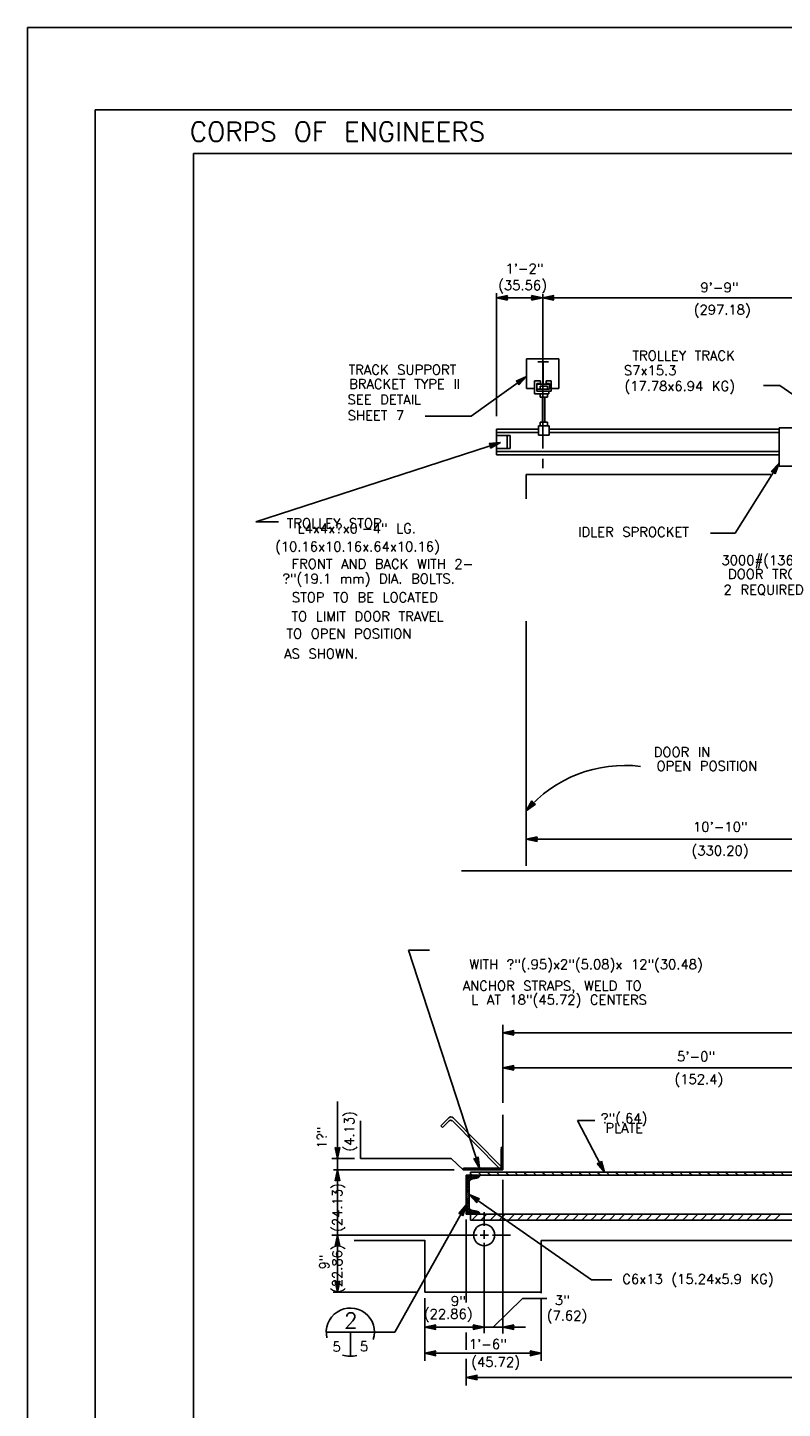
# Model space of a CAD drawing. Extents: x -21 to 2859, y -18 to 3983.
# Tile 3 of 47: x -21 to -11, y -6 to 12. Entities that reach past the tile are written whole.
import ezdxf
from ezdxf.enums import TextEntityAlignment as Align

# ---------------------------------------------------------------- set-up
doc = ezdxf.new("R2010")
doc.units = 0
doc.header["$LTSCALE"] = 25.4
doc.header["$MEASUREMENT"] = 0
doc.linetypes.add('HIDDEN2', pattern=[0.1875, 0.125, -0.0625])
doc.layers.get('0').update_dxf_attribs({"linetype": 'CONTINUOUS'})
doc.layers.add('PAN_RS', color=7, linetype='CONTINUOUS')
doc.layers.add('PAN_TS', color=7, linetype='CONTINUOUS')
doc.styles.add('TXT_SHX', font='txt.shx')

# ---------------------------------------------------------------- blocks, each defined once
blk = doc.blocks.new('LT2')
at = {"layer": 'PAN_TS', "color": 24, "linetype": 'CONTINUOUS'}
for p, q in [((0, 0), (-0.0015, 0.00032)), ((-0.00135, 0), (-0.0015, 0.00032)), ((0, 0), (-0.0015, -0.00032)), ((-0.0015, -0.00032), (-0.00135, 0)), ((-0.00039, 0), (-0.00136, 0.00021)), ((-0.00128, 0), (-0.00136, 0.00021)), ((-0.00039, 0), (-0.00136, -0.00021)), ((-0.00136, -0.00021), (-0.00128, 0)), ((-0.00076, 0), (-0.00122, 0.0001)), ((-0.00119, 0), (-0.00122, 0.0001)), ((-0.00076, 0), (-0.00122, -0.0001)), ((-0.00122, -0.0001), (-0.00119, 0))]:
    blk.add_line(p, q, dxfattribs=at)

msp = doc.modelspace()

# ---------------------------------------------------------------- linework, layer by layer
at = {"color": 7, "linetype": 'CONTINUOUS'}
msp.add_line((-16.212, 0.159), (-15.939, 0.159), dxfattribs=at)
at = {"layer": 'PAN_RS', "color": 7, "linetype": 'CONTINUOUS'}
for p, q in [((-17.279, -4.797), (-16.655, -4.797)), ((-16.967, -4.797), (-16.967, -5.109))]:
    msp.add_line(p, q, dxfattribs=at)
for start, end in [(341.9698, 193.8121), (251.0405, 285.7467)]:
    msp.add_arc((-16.967, -4.797), 0.313, start, end, dxfattribs=at)
at = {"layer": 'PAN_TS', "color": 7, "linetype": 'CONTINUOUS'}
for p, q in [((-21.155, -17.875), (-21.155, 12.125)), ((-21.155, 12.125), (20.845, 12.125)), ((-20.28, 11.057), (19.97, 11.057)), ((-20.28, -16.947), (-20.28, 11.057)), ((-19.002, 10.492), (19.24, 10.492)), ((-19.002, -16.381), (-19.002, 10.492)), ((-15.072, 7.086), (-15.072, 8.679)), ((-14.473, 8.619), (-15.072, 8.619)), ((-9.396, 8.619), (-14.473, 8.619)), ((-14.471, 6.664), (-14.471, 8.666)), ((-14.683, 7.831), (-14.26, 7.831)), ((-14.683, 7.446), (-14.683, 7.831)), ((-14.535, 7.788), (-14.397, 7.788)), ((-14.464, 7.501), (-14.464, 7.788)), ((-14.26, 7.446), (-14.26, 7.831)), ((-15.398, 7.086), (-14.683, 7.599)), ((-14.579, 7.373), (-14.579, 7.545)), ((-14.498, 7.545), (-14.579, 7.545)), ((-14.498, 7.51), (-14.498, 7.545)), ((-14.428, 7.51), (-14.428, 7.545)), ((-14.428, 7.545), (-14.361, 7.545)), ((-14.361, 7.408), (-14.361, 7.545)), ((-14.683, 7.446), (-14.578, 7.446)), ((-14.579, 7.373), (-14.391, 7.373)), ((-14.547, 7.408), (-14.547, 7.51)), ((-14.547, 7.51), (-14.498, 7.51)), ((-14.547, 7.437), (-14.385, 7.437)), ((-14.547, 7.408), (-14.361, 7.408)), ((-14.535, 7.501), (-14.397, 7.501)), ((-14.505, 7.33), (-14.505, 7.373)), ((-14.504, 7.437), (-14.504, 7.473)), ((-14.504, 7.473), (-14.408, 7.473)), ((-14.385, 7.51), (-14.428, 7.51)), ((-14.408, 7.437), (-14.408, 7.473)), ((-14.408, 7.33), (-14.408, 7.373)), ((-14.391, 7.373), (-14.391, 7.408)), ((-14.385, 7.437), (-14.385, 7.51)), ((-14.363, 7.446), (-14.26, 7.446)), ((-11.605, 7.481), (-11.394, 7.481)), ((-11.394, 7.481), (-10.578, 6.915)), ((-14.505, 7.33), (-14.408, 7.33)), ((-14.473, 7.006), (-14.473, 7.329)), ((-14.445, 7.006), (-14.445, 7.329)), ((-15.997, 7.086), (-15.398, 7.086)), ((-14.505, 6.959), (-14.505, 7.006)), ((-14.505, 7.006), (-14.408, 7.006)), ((-14.408, 6.959), (-14.408, 7.006)), ((-15.072, 6.915), (-14.528, 6.915)), ((-15.072, 6.584), (-15.072, 6.915)), ((-15.072, 6.873), (-14.528, 6.873)), ((-15.072, 6.835), (-14.894, 6.835)), ((-14.933, 6.666), (-14.933, 6.835)), ((-14.894, 6.666), (-14.894, 6.835)), ((-14.528, 6.838), (-14.528, 6.959)), ((-14.528, 6.959), (-14.388, 6.959)), ((-14.528, 6.838), (-14.388, 6.838)), ((-14.388, 6.838), (-14.388, 6.959)), ((-14.388, 6.915), (-11.406, 6.915)), ((-14.388, 6.873), (-11.406, 6.873)), ((-11.405, 6.437), (-11.405, 6.933)), ((-11.405, 6.933), (-11.174, 6.933)), ((-15.02, 6.745), (-18.195, 5.715)), ((-15.072, 6.666), (-14.894, 6.666)), ((-15.072, 6.626), (-11.406, 6.626)), ((-15.072, 6.584), (-11.404, 6.584)), ((-14.471, 6.412), (-14.471, 6.532)), ((-11.976, 5.567), (-11.405, 6.474)), ((-11.405, 6.437), (-11.174, 6.437)), ((-18.195, 5.715), (-17.9, 5.715)), ((-12.296, 5.567), (-11.976, 5.567)), ((-9.348, 1.599), (-14.686, 1.599)), ((-15.523, 1.187), (-1.615, 1.187)), ((-15.293, -2.67), (-16.212, 0.159)), ((-14.989, -1.822), (-14.989, -0.809)), ((-14.989, -0.914), (-4.92, -0.914)), ((-14.989, -1.367), (-9.954, -1.367)), ((-17.134, -2.546), (-17.134, -1.806)), ((-16.837, -2.546), (-16.837, -2.055)), ((-15.69, -2.017), (-15.794, -2.121)), ((-15.772, -2.142), (-15.794, -2.121)), ((-15.687, -2.057), (-15.772, -2.142)), ((-15.037, -2.67), (-15.644, -2.057)), ((-15.02, -2.637), (-15.633, -2.017)), ((-14.989, -2.691), (-14.989, -1.979)), ((-13.67, -2.722), (-14.018, -2.052)), ((-14.018, -2.052), (-13.794, -2.052)), ((-15.01, -2.657), (-15.01, -2.413)), ((-15.009, -2.417), (-15.01, -2.417)), ((-15.009, -2.437), (-15.01, -2.437)), ((-15.009, -2.457), (-15.01, -2.457)), ((-15.009, -2.477), (-15.01, -2.477)), ((-15.009, -2.497), (-15.01, -2.497)), ((-14.989, -2.437), (-15.009, -2.417)), ((-14.989, -2.457), (-15.009, -2.437)), ((-14.989, -2.477), (-15.009, -2.457)), ((-14.989, -2.497), (-15.009, -2.477)), ((-14.989, -2.517), (-15.009, -2.497)), ((-14.989, -2.417), (-15.004, -2.402)), ((-14.989, -2.399), (-14.996, -2.399)), ((-14.989, -2.418), (-14.989, -2.417)), ((-14.989, -2.438), (-14.989, -2.437)), ((-14.989, -2.458), (-14.989, -2.457)), ((-14.989, -2.478), (-14.989, -2.477)), ((-14.989, -2.498), (-14.989, -2.497)), ((-17.209, -2.546), (-16.912, -2.546)), ((-17.134, -2.691), (-17.134, -2.546)), ((-16.837, -2.546), (-15.657, -2.546)), ((-15.657, -2.546), (-15.505, -2.691)), ((-15.505, -2.691), (-15.505, -2.683)), ((-15.5, -2.691), (-15.505, -2.686)), ((-15.494, -2.677), (-15.499, -2.672)), ((-15.48, -2.691), (-15.494, -2.677)), ((-15.023, -2.67), (-15.492, -2.67)), ((-15.468, -2.677), (-15.475, -2.67)), ((-15.454, -2.691), (-15.468, -2.677)), ((-15.448, -2.677), (-15.455, -2.67)), ((-15.434, -2.691), (-15.448, -2.677)), ((-15.428, -2.677), (-15.435, -2.67)), ((-15.414, -2.691), (-15.428, -2.677)), ((-15.408, -2.677), (-15.415, -2.67)), ((-15.394, -2.691), (-15.408, -2.677)), ((-15.388, -2.677), (-15.395, -2.67)), ((-15.374, -2.691), (-15.388, -2.677)), ((-15.368, -2.677), (-15.375, -2.67)), ((-15.354, -2.691), (-15.368, -2.677)), ((-15.348, -2.677), (-15.355, -2.67)), ((-15.334, -2.691), (-15.348, -2.677)), ((-15.328, -2.677), (-15.335, -2.67)), ((-15.314, -2.691), (-15.328, -2.677)), ((-15.308, -2.677), (-15.315, -2.67)), ((-15.294, -2.691), (-15.308, -2.677)), ((-15.288, -2.677), (-15.295, -2.67)), ((-15.274, -2.691), (-15.288, -2.677)), ((-15.268, -2.677), (-15.275, -2.67)), ((-15.254, -2.691), (-15.268, -2.677)), ((-15.249, -2.677), (-15.256, -2.67)), ((-15.235, -2.691), (-15.249, -2.677)), ((-15.229, -2.677), (-15.236, -2.67)), ((-15.215, -2.691), (-15.229, -2.677)), ((-15.209, -2.677), (-15.216, -2.67)), ((-15.195, -2.691), (-15.209, -2.677)), ((-15.189, -2.677), (-15.196, -2.67)), ((-15.175, -2.691), (-15.189, -2.677)), ((-15.169, -2.677), (-15.176, -2.67)), ((-15.155, -2.691), (-15.169, -2.677)), ((-15.149, -2.677), (-15.156, -2.67)), ((-15.135, -2.691), (-15.149, -2.677)), ((-15.129, -2.677), (-15.136, -2.67)), ((-15.115, -2.691), (-15.129, -2.677)), ((-15.109, -2.677), (-15.116, -2.67)), ((-15.095, -2.691), (-15.109, -2.677)), ((-15.089, -2.677), (-15.096, -2.67)), ((-15.075, -2.691), (-15.089, -2.677)), ((-15.069, -2.677), (-15.076, -2.67)), ((-15.055, -2.691), (-15.069, -2.677)), ((-15.049, -2.677), (-15.056, -2.67)), ((-15.035, -2.691), (-15.049, -2.677)), ((-15.029, -2.677), (-15.036, -2.67)), ((-15.015, -2.691), (-15.029, -2.677)), ((-15.009, -2.677), (-15.018, -2.669)), ((-15.009, -2.517), (-15.01, -2.517)), ((-15.009, -2.537), (-15.01, -2.537)), ((-15.009, -2.557), (-15.01, -2.557)), ((-15.009, -2.577), (-15.01, -2.577)), ((-15.009, -2.597), (-15.01, -2.597)), ((-15.009, -2.617), (-15.01, -2.617)), ((-15.009, -2.637), (-15.01, -2.637)), ((-15.009, -2.657), (-15.01, -2.657)), ((-14.989, -2.537), (-15.009, -2.517)), ((-14.989, -2.557), (-15.009, -2.537)), ((-14.989, -2.577), (-15.009, -2.557)), ((-14.989, -2.597), (-15.009, -2.577)), ((-14.989, -2.617), (-15.009, -2.597)), ((-14.989, -2.637), (-15.009, -2.617)), ((-14.989, -2.657), (-15.009, -2.637)), ((-14.989, -2.677), (-15.009, -2.657)), ((-14.995, -2.691), (-15.009, -2.677)), ((-14.989, -2.518), (-14.989, -2.517)), ((-14.989, -2.538), (-14.989, -2.537)), ((-14.989, -2.558), (-14.989, -2.557)), ((-14.989, -2.578), (-14.989, -2.577)), ((-14.989, -2.598), (-14.989, -2.597)), ((-14.989, -2.618), (-14.989, -2.617)), ((-14.989, -2.638), (-14.989, -2.637)), ((-14.989, -2.658), (-14.989, -2.657)), ((-14.989, -2.678), (-14.989, -2.677)), ((-15.62, -2.691), (-17.186, -2.691)), ((-17.134, -3.537), (-17.134, -2.691)), ((-15.505, -2.691), (-14.989, -2.691)), ((-15.464, -2.762), (-4.674, -2.762)), ((-15.464, -3.266), (-15.464, -2.762)), ((-15.445, -2.802), (-15.464, -2.782)), ((-15.445, -2.825), (-15.464, -2.806)), ((-15.445, -2.849), (-15.464, -2.83)), ((-15.445, -2.873), (-15.464, -2.853)), ((-15.445, -2.778), (-15.461, -2.762)), ((-15.421, -2.802), (-15.445, -2.778)), ((-15.421, -2.825), (-15.445, -2.802)), ((-15.425, -2.845), (-15.445, -2.825)), ((-15.427, -2.867), (-15.445, -2.849)), ((-15.421, -2.778), (-15.437, -2.762)), ((-15.427, -3.17), (-15.427, -2.858)), ((-15.398, -2.802), (-15.421, -2.778)), ((-15.406, -2.817), (-15.421, -2.802)), ((-15.418, -2.829), (-15.421, -2.825)), ((-15.398, -2.778), (-15.413, -2.762)), ((-15.41, -2.722), (-4.733, -2.722)), ((-15.41, -2.722), (-15.41, -2.762)), ((-15.408, -2.742), (-15.41, -2.74)), ((-15.388, -2.762), (-15.408, -2.742)), ((-15.374, -2.802), (-15.398, -2.778)), ((-15.388, -2.811), (-15.398, -2.802)), ((-15.324, -2.8), (-15.396, -2.812)), ((-15.374, -2.778), (-15.39, -2.762)), ((-15.35, -2.802), (-15.374, -2.778)), ((-15.368, -2.808), (-15.374, -2.802)), ((-15.35, -2.778), (-15.366, -2.762)), ((-15.328, -2.801), (-15.35, -2.778)), ((-15.348, -2.804), (-15.35, -2.802)), ((-15.327, -2.778), (-15.343, -2.762)), ((-15.309, -2.796), (-15.327, -2.778)), ((-15.303, -2.778), (-15.319, -2.762)), ((-15.289, -2.742), (-15.309, -2.722)), ((-15.296, -2.785), (-15.303, -2.778)), ((-15.288, -2.77), (-15.295, -2.762)), ((-15.269, -2.762), (-15.289, -2.742)), ((-15.17, -2.742), (-15.19, -2.722)), ((-15.15, -2.762), (-15.17, -2.742)), ((-15.051, -2.742), (-15.071, -2.722)), ((-15.031, -2.762), (-15.051, -2.742)), ((-14.989, -2.819), (-14.989, -4.814)), ((-14.932, -2.742), (-14.952, -2.722)), ((-14.912, -2.762), (-14.932, -2.742)), ((-14.813, -2.742), (-14.833, -2.722)), ((-14.793, -2.762), (-14.813, -2.742)), ((-14.694, -2.742), (-14.714, -2.722)), ((-14.674, -2.762), (-14.694, -2.742)), ((-14.575, -2.742), (-14.595, -2.722)), ((-14.555, -2.762), (-14.575, -2.742)), ((-14.456, -2.742), (-14.476, -2.722)), ((-14.436, -2.762), (-14.456, -2.742)), ((-14.337, -2.742), (-14.357, -2.722)), ((-14.317, -2.762), (-14.337, -2.742)), ((-14.218, -2.742), (-14.238, -2.722)), ((-14.198, -2.762), (-14.218, -2.742)), ((-14.099, -2.742), (-14.119, -2.722)), ((-14.079, -2.762), (-14.099, -2.742)), ((-13.98, -2.742), (-14, -2.722)), ((-13.96, -2.762), (-13.98, -2.742)), ((-13.861, -2.742), (-13.881, -2.722)), ((-13.841, -2.762), (-13.861, -2.742)), ((-13.742, -2.742), (-13.762, -2.722)), ((-13.722, -2.762), (-13.742, -2.742)), ((-13.623, -2.742), (-13.643, -2.722)), ((-13.603, -2.762), (-13.623, -2.742)), ((-13.504, -2.742), (-13.524, -2.722)), ((-13.484, -2.762), (-13.504, -2.742)), ((-13.385, -2.742), (-13.405, -2.722)), ((-13.365, -2.762), (-13.385, -2.742)), ((-13.266, -2.742), (-13.286, -2.722)), ((-13.246, -2.762), (-13.266, -2.742)), ((-13.147, -2.742), (-13.167, -2.722)), ((-13.127, -2.762), (-13.147, -2.742)), ((-13.028, -2.742), (-13.048, -2.722)), ((-13.008, -2.762), (-13.028, -2.742)), ((-12.909, -2.742), (-12.929, -2.722)), ((-12.889, -2.762), (-12.909, -2.742)), ((-12.79, -2.742), (-12.81, -2.722)), ((-12.77, -2.762), (-12.79, -2.742)), ((-12.671, -2.742), (-12.691, -2.722)), ((-12.651, -2.762), (-12.671, -2.742)), ((-12.552, -2.742), (-12.572, -2.722)), ((-12.532, -2.762), (-12.552, -2.742)), ((-12.433, -2.742), (-12.453, -2.722)), ((-12.413, -2.762), (-12.433, -2.742)), ((-12.314, -2.742), (-12.334, -2.722)), ((-12.294, -2.762), (-12.314, -2.742)), ((-12.195, -2.742), (-12.215, -2.722)), ((-12.175, -2.762), (-12.195, -2.742)), ((-12.076, -2.742), (-12.096, -2.722)), ((-12.056, -2.762), (-12.076, -2.742)), ((-11.957, -2.742), (-11.977, -2.722)), ((-11.937, -2.762), (-11.957, -2.742)), ((-11.838, -2.742), (-11.858, -2.722)), ((-11.818, -2.762), (-11.838, -2.742)), ((-11.719, -2.742), (-11.739, -2.722)), ((-11.699, -2.762), (-11.719, -2.742)), ((-11.6, -2.742), (-11.62, -2.722)), ((-11.58, -2.762), (-11.6, -2.742)), ((-11.481, -2.742), (-11.501, -2.722)), ((-11.461, -2.762), (-11.481, -2.742)), ((-11.362, -2.742), (-11.382, -2.722)), ((-11.342, -2.762), (-11.362, -2.742)), ((-15.445, -2.896), (-15.464, -2.877)), ((-15.445, -2.92), (-15.464, -2.901)), ((-15.445, -2.944), (-15.464, -2.924)), ((-15.445, -2.967), (-15.464, -2.948)), ((-15.445, -2.991), (-15.464, -2.972)), ((-15.445, -3.062), (-15.464, -3.043)), ((-15.427, -3.032), (-15.463, -2.996)), ((-15.427, -3.056), (-15.463, -3.02)), ((-15.446, -2.99), (-15.426, -3.01)), ((-15.427, -2.891), (-15.445, -2.873)), ((-15.427, -2.914), (-15.445, -2.896)), ((-15.427, -2.938), (-15.445, -2.92)), ((-15.427, -2.962), (-15.445, -2.944)), ((-15.427, -2.985), (-15.445, -2.967)), ((-15.427, -3.012), (-13.839, -4.118)), ((-16.391, -4.797), (-15.464, -3.147)), ((-15.445, -3.086), (-15.464, -3.066)), ((-15.445, -3.109), (-15.464, -3.09)), ((-15.445, -3.133), (-15.464, -3.114)), ((-15.445, -3.157), (-15.464, -3.137)), ((-15.445, -3.18), (-15.464, -3.161)), ((-15.445, -3.204), (-15.464, -3.185)), ((-15.445, -3.228), (-15.464, -3.208)), ((-15.427, -3.08), (-15.445, -3.062)), ((-15.427, -3.104), (-15.445, -3.086)), ((-15.427, -3.127), (-15.445, -3.109)), ((-15.427, -3.151), (-15.445, -3.133)), ((-15.427, -3.175), (-15.445, -3.157)), ((-15.421, -3.204), (-15.445, -3.18)), ((-15.421, -3.228), (-15.445, -3.204)), ((-15.398, -3.228), (-15.421, -3.204)), ((-15.324, -3.228), (-15.396, -3.216)), ((-15.374, -3.228), (-15.384, -3.218)), ((-15.35, -3.228), (-15.355, -3.223)), ((-15.445, -3.251), (-15.464, -3.232)), ((-15.454, -3.266), (-15.464, -3.256)), ((-15.464, -3.266), (-4.674, -3.266)), ((-15.464, -3.337), (-15.464, -4.413)), ((-15.421, -3.251), (-15.445, -3.228)), ((-15.43, -3.266), (-15.445, -3.251)), ((-15.398, -3.251), (-15.421, -3.228)), ((-15.406, -3.266), (-15.421, -3.251)), ((-15.41, -3.344), (-15.41, -3.266)), ((-15.41, -3.344), (-4.733, -3.344)), ((-15.374, -3.251), (-15.398, -3.228)), ((-15.383, -3.266), (-15.398, -3.251)), ((-15.393, -3.344), (-15.357, -3.308)), ((-15.35, -3.251), (-15.374, -3.228)), ((-15.359, -3.266), (-15.374, -3.251)), ((-15.357, -3.308), (-15.315, -3.266)), ((-15.327, -3.251), (-15.35, -3.228)), ((-15.335, -3.266), (-15.35, -3.251)), ((-15.303, -3.251), (-15.327, -3.228)), ((-15.312, -3.266), (-15.327, -3.251)), ((-15.288, -3.266), (-15.303, -3.251)), ((-15.274, -3.344), (-15.238, -3.308)), ((-15.238, -3.308), (-15.196, -3.266)), ((-15.231, -3.418), (-15.231, -3.239)), ((-15.155, -3.344), (-15.119, -3.308)), ((-15.119, -3.308), (-15.077, -3.266)), ((-15.036, -3.344), (-15, -3.308)), ((-15, -3.308), (-14.958, -3.266)), ((-14.917, -3.344), (-14.881, -3.308)), ((-14.881, -3.308), (-14.839, -3.266)), ((-14.798, -3.344), (-14.762, -3.308)), ((-14.762, -3.308), (-14.72, -3.266)), ((-14.679, -3.344), (-14.643, -3.308)), ((-14.643, -3.308), (-14.601, -3.266)), ((-14.56, -3.344), (-14.524, -3.308)), ((-14.524, -3.308), (-14.482, -3.266)), ((-14.441, -3.344), (-14.405, -3.308)), ((-14.405, -3.308), (-14.363, -3.266)), ((-14.322, -3.344), (-14.286, -3.308)), ((-14.286, -3.308), (-14.244, -3.266)), ((-14.203, -3.344), (-14.167, -3.308)), ((-14.167, -3.308), (-14.125, -3.266)), ((-14.084, -3.344), (-14.048, -3.308)), ((-14.048, -3.308), (-14.006, -3.266)), ((-13.965, -3.344), (-13.929, -3.308)), ((-13.929, -3.308), (-13.887, -3.266)), ((-13.846, -3.344), (-13.81, -3.308)), ((-13.81, -3.308), (-13.768, -3.266)), ((-13.727, -3.344), (-13.691, -3.308)), ((-13.691, -3.308), (-13.649, -3.266)), ((-13.608, -3.344), (-13.572, -3.308)), ((-13.572, -3.308), (-13.53, -3.266)), ((-13.489, -3.344), (-13.453, -3.308)), ((-13.453, -3.308), (-13.411, -3.266)), ((-13.37, -3.344), (-13.334, -3.308)), ((-13.334, -3.308), (-13.292, -3.266)), ((-13.251, -3.344), (-13.215, -3.308)), ((-13.215, -3.308), (-13.173, -3.266)), ((-13.132, -3.344), (-13.096, -3.308)), ((-13.096, -3.308), (-13.054, -3.266)), ((-13.013, -3.344), (-12.977, -3.308)), ((-12.977, -3.308), (-12.935, -3.266)), ((-12.894, -3.344), (-12.858, -3.308)), ((-12.858, -3.308), (-12.816, -3.266)), ((-12.775, -3.344), (-12.739, -3.308)), ((-12.739, -3.308), (-12.697, -3.266)), ((-12.656, -3.344), (-12.62, -3.308)), ((-12.62, -3.308), (-12.578, -3.266)), ((-12.537, -3.344), (-12.501, -3.308)), ((-12.501, -3.308), (-12.459, -3.266)), ((-12.418, -3.344), (-12.382, -3.308)), ((-12.382, -3.308), (-12.34, -3.266)), ((-12.299, -3.344), (-12.263, -3.308)), ((-12.263, -3.308), (-12.221, -3.266)), ((-12.18, -3.344), (-12.144, -3.308)), ((-12.144, -3.308), (-12.102, -3.266)), ((-12.061, -3.344), (-12.025, -3.308)), ((-12.025, -3.308), (-11.983, -3.266)), ((-11.942, -3.344), (-11.906, -3.308)), ((-11.906, -3.308), (-11.864, -3.266)), ((-11.823, -3.344), (-11.787, -3.308)), ((-11.787, -3.308), (-11.745, -3.266)), ((-11.704, -3.344), (-11.668, -3.308)), ((-11.668, -3.308), (-11.626, -3.266)), ((-11.585, -3.344), (-11.549, -3.308)), ((-11.549, -3.308), (-11.507, -3.266)), ((-11.466, -3.344), (-11.43, -3.308)), ((-11.43, -3.308), (-11.388, -3.266)), ((-17.209, -3.537), (-15.32, -3.537)), ((-17.134, -4.278), (-17.134, -3.537)), ((-15.284, -3.537), (-15.175, -3.537)), ((-15.231, -3.586), (-15.231, -3.472)), ((-15.121, -3.537), (-14.891, -3.537)), ((-16.003, -3.606), (-16.917, -3.606)), ((-16.003, -4.278), (-16.003, -3.602)), ((-15.231, -4.809), (-15.231, -3.64)), ((-14.492, -4.291), (-14.492, -3.608)), ((-14.492, -3.608), (-5.566, -3.608)), ((-13.839, -4.118), (-13.575, -4.118)), ((-16.109, -4.278), (-17.192, -4.278)), ((-16.003, -4.278), (-14.492, -4.278)), ((-16.003, -4.355), (-16.003, -5.17)), ((-15.115, -4.733), (-14.735, -4.361)), ((-14.735, -4.361), (-14.418, -4.361)), ((-14.492, -4.355), (-14.492, -5.17)), ((-16.671, -4.797), (-16.391, -4.797)), ((-16.003, -4.733), (-15.231, -4.733)), ((-15.464, -4.803), (-15.464, -5.025)), ((-15.231, -4.733), (-14.989, -4.733)), ((-14.989, -4.733), (-14.695, -4.733)), ((-16.003, -5.071), (-14.492, -5.071)), ((-15.464, -5.141), (-15.464, -5.488)), ((-15.464, -5.383), (-4.674, -5.383))]:
    msp.add_line(p, q, dxfattribs=at)
at = {"layer": 'PAN_TS', "color": 7, "linetype": 'HIDDEN2'}
for p, q in [((-14.686, 1.252), (-14.686, 6.33)), ((-14.686, 6.33), (-10.299, 6.33))]:
    msp.add_line(p, q, dxfattribs=at)
at = {"layer": 'PAN_TS', "color": 7, "linetype": 'CONTINUOUS'}
for points in [[(-15.41, -2.722), (-15.41, -2.762), (-4.733, -2.762), (-4.733, -2.722)], [(-15.41, -3.344), (-15.41, -3.266), (-4.733, -3.266), (-4.733, -3.344)]]:
    msp.add_lwpolyline(points, close=True, dxfattribs=at)
msp.add_circle((-15.231, -3.537), 0.138, dxfattribs=at)
for centre, radius, start, end in [((-13.403, 0.858), 1.697, 83.1843, 139.1079), ((-15.662, -2.045), 0.04, 44.7005, 135), ((-15.666, -2.077), 0.03, 44.7072, 135), ((-14.997, -2.412), 0.0133, 90, 180), ((-15.492, -2.683), 0.0133, 90, 180), ((-15.023, -2.656), 0.0133, 270, 360), ((-15.382, -2.855), 0.0453, 107.8403, 183.2492), ((-15.327, -2.759), 0.0407, 274.1949, 356.3099), ((-15.382, -3.172), 0.0453, 176.7508, 252.1597), ((-15.327, -3.268), 0.0407, 3.6901, 85.8051)]:
    msp.add_arc(centre, radius, start, end, dxfattribs=at)

# ---------------------------------------------------------------- block references
at = {"layer": 'PAN_TS', "linetype": 'CONTINUOUS'}
for p, xscale, yscale, zscale, rotation in [((-15.072, 8.619), 96, 96, 96, 180.0000000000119), ((-14.473, 8.619), 96, 96, 96, 180.0000000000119), ((-14.683, 7.599), 96.00025861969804, 96.00025861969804, 96.00025861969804, 35.65873073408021), ((-15.02, 6.745), 96.00027178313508, 96.00027178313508, 96.00027178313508, 18.2726191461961), ((-11.405, 6.474), 96.000199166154, 96.000199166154, 96.000199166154, 57.80767782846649), ((-14.686, 1.968), 96.00043518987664, 96.00043518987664, 96.00043518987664, 227.8623863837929), ((-14.686, 1.599), 96, 96, 96, 180.0000000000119), ((-14.989, -0.914), 96, 96, 96, 180.0000000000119), ((-14.989, -1.367), 96, 96, 96, 180.0000000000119), ((-17.134, -2.546), 96, 96, 96, 269.9999999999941), ((-15.293, -2.67), 96.00007575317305, 96.00007575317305, 96.00007575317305, 288.0339426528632), ((-13.67, -2.722), 96.00016377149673, 96.00016377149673, 96.00016377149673, 297.4474463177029), ((-17.134, -2.691), 96, 96, 96, 90.00000000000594), ((-15.427, -3.012), 96.00018129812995, 96.00018129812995, 96.00018129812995, 145.143714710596), ((-15.464, -3.147), 96.00022614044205, 96.00022614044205, 96.00022614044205, 60.67189529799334), ((-17.134, -3.537), 96, 96, 96, 90.00000000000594), ((-17.134, -4.278), 96, 96, 96, 269.9999999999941), ((-16.003, -4.733), 96, 96, 96, 180.0000000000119), ((-14.989, -4.733), 96, 96, 96, 180.0000000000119), ((-16.003, -5.071), 96, 96, 96, 180.0000000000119), ((-15.464, -5.383), 96, 96, 96, 180.0000000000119)]:
    msp.add_blockref('LT2', p, dxfattribs=dict(at, xscale=xscale, yscale=yscale, zscale=zscale, rotation=rotation))
at = {"layer": 'PAN_TS', "linetype": 'CONTINUOUS', "xscale": 96, "yscale": 96, "zscale": 96}
for p in [(-14.473, 8.619), (-15.231, -4.733), (-14.492, -5.071)]:
    msp.add_blockref('LT2', p, dxfattribs=at)

# ---------------------------------------------------------------- texts
at = {"layer": 'PAN_RS', "color": 7, "linetype": 'CONTINUOUS', "style": 'TXT_SHX'}
for s, height, p in [('2', 0.2, (-16.962, -4.746)), ('5', 0.125, (-17.146, -5.048)), ('5', 0.125, (-16.79, -5.044))]:
    msp.add_text(s, height=height, dxfattribs=at).set_placement(p, align=Align.CENTER)
at = {"layer": 'PAN_TS', "color": 7, "linetype": 'CONTINUOUS', "style": 'TXT_SHX'}
for s, height, p in [('CORPS OF ENGINEERS', 0.25, (-19.05, 10.651)), ('TRACK SUPPORT', 0.125, (-16.99, 7.625)), ('BRACKET TYPE II', 0.125, (-16.984, 7.441)), ('SEE DETAIL', 0.125, (-17.003, 7.239)), ('SHEET 7', 0.125, (-17.002, 7.032)), ('TROLLEY STOP', 0.125, (-17.793, 5.633)), ('?"(.64)', 0.125, (-13.714, -2.084)), ('C6x13 (15.24x5.9 KG)', 0.125, (-13.439, -4.17)), ('9"', 0.125, (-15.663, -4.455)), ('3"', 0.125, (-14.314, -4.444)), ('(22.86)', 0.125, (-16.014, -4.623)), ('(7.62)', 0.125, (-14.419, -4.644)), ('(45.72)', 0.125, (-15.399, -5.245))]:
    msp.add_text(s, height=height, dxfattribs=at).set_placement(p)
for s, p in [('1\'-2"', (-14.708, 8.937)), ('(35.56)', (-14.733, 8.721)), ('9\'-9"', (-12.179, 8.693)), ('(297.18)', (-12.142, 8.403)), ('TROLLEY TRACK', (-12.644, 7.809)), ('S7x15.3', (-13.077, 7.617)), ('(17.78x6.94 KG)', (-12.694, 7.413)), ('L4x4x?x0\'-4" LG.', (-16.884, 5.567)), ('IDLER SPROCKET', (-13.293, 5.521)), ('(10.16x10.16x.64x10.16)', (-16.876, 5.331)), ('FRONT AND BACK WITH 2-', (-16.55, 5.107)), ('3000#(1360.78 KG)', (-11.29, 5.154)), ('?"(19.1 mm) DIA. BOLTS.', (-16.73, 4.915)), ('DOOR TROLLEY', (-11.433, 4.975)), ('2 REQUIRED', (-11.605, 4.771)), ('STOP TO BE LOCATED', (-16.779, 4.673)), ('TO LIMIT DOOR TRAVEL', (-16.745, 4.425)), ('TO OPEN POSITION', (-16.986, 4.201)), ('AS SHOWN.', (-17.347, 3.941)), ('DOOR IN', (-12.664, 2.665)), ('OPEN POSITION', (-12.341, 2.486)), ('10\'-10"', (-12.167, 1.696)), ('(330.20)', (-12.17, 1.388)), ('WITH ?"(.95)x2"(5.08)x 12"(30.48)', (-13.91, -0.088)), ('ANCHOR STRAPS, WELD TO', (-14.349, -0.366)), ('5\'-0"', (-12.482, -1.283)), ('(152.4)', (-12.446, -1.578)), ('PLATE', (-13.413, -2.21)), ('1\'-6"', (-15.184, -5.014))]:
    msp.add_text(s, height=0.125, dxfattribs=at).set_placement(p, align=Align.CENTER)
msp.add_text('L AT 18"(45.72) CENTERS', height=0.125, dxfattribs=at).set_placement((-13.12, -0.547), align=Align.RIGHT)
msp.add_text('(4.13)', height=0.125, rotation=90, dxfattribs=at).set_placement((-16.919, -2.453))
for s, p in [('1?"', (-17.275, -2.273)), ('(24.13)', (-17.075, -3.179)), ('(22.86)', (-17.075, -3.973)), ('9"', (-17.244, -3.887))]:
    msp.add_text(s, height=0.125, rotation=90, dxfattribs=at).set_placement(p, align=Align.CENTER)

doc.saveas('drawing.dxf')
